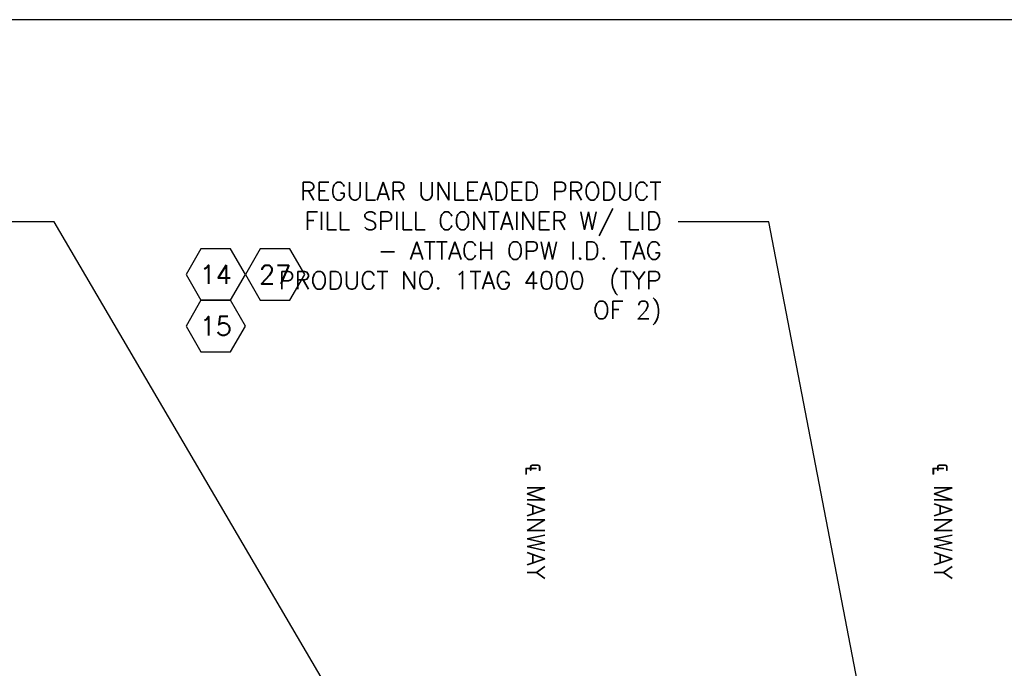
# Model space of a CAD drawing. Extents: x 990 to 4202, y -422 to 622.
# Tile 85 of 256: x 1355 to 1480, y -57 to 25. Entities that reach past the tile are written whole.
import ezdxf
from ezdxf.enums import TextEntityAlignment as Align

# ---------------------------------------------------------------- set-up
doc = ezdxf.new("R2010")
doc.units = 0
doc.header["$MEASUREMENT"] = 0
doc.layers.get('0').update_dxf_attribs({"linetype": 'CONTINUOUS'})
doc.layers.add('FREEZE-OUTLINE-TITLES', color=60, linetype='CONTINUOUS')
doc.layers.add('TEXT', color=3, linetype='CONTINUOUS')
doc.styles.add('SIMPLEX', font='simplex')
doc.styles.add('TANK-SLAB$0$SIMPLEX', font='simplex')
doc.dimstyles.new('DIM48', dxfattribs={"dimscale": 48, "dimtxt": 0.09375, "dimasz": 0.09375, "dimexe": 0.0625, "dimexo": 0.0625, "dimgap": 0.0625, "dimtad": 1, "dimdec": 4, "dimzin": 3, "dimdsep": 46, "dimlunit": 4, "dimtxsty": 'SIMPLEX', "dimcen": 0, "dimclrd": 3, "dimclre": 3, "dimclrt": 3, "dimadec": 0, "dimazin": 0, "dimtfac": 1, "dimtdec": 4, "dimtofl": 0, "dimtmove": 2, "dimatfit": 3, "dimfxl": 1, "dimfrac": 2, "dimtolj": 1, "dimtzin": 3, "dimarcsym": 0})

# ---------------------------------------------------------------- blocks, each defined once
blk = doc.blocks.new('TANK-SLAB$0$HEX')
at = {"color": 3}
blk.add_lwpolyline([(-0.0577, 0.1), (-0.1155, 0), (-0.0577, -0.1), (0.0577, -0.1), (0.1155, 0), (0.0577, 0.1)], close=True, dxfattribs=at)
at = {"color": 3, "style": 'TANK-SLAB$0$SIMPLEX'}
blk.add_attdef('D#', text='', height=0.08, dxfattribs=at).set_placement((0, 0), align=Align.MIDDLE)

msp = doc.modelspace()

# ---------------------------------------------------------------- linework, layer by layer
at = {"layer": 'FREEZE-OUTLINE-TITLES', "color": 60, "linetype": 'Continuous'}
msp.add_lwpolyline([(2106.10787, 25.407), (990.10787, 25.407), (990.10787, -302.28383), (2106.10787, -302.28383)], close=True, dxfattribs=at)

# ---------------------------------------------------------------- block references
at = {"layer": 'TEXT'}
ref = msp.add_blockref('TANK-SLAB$0$HEX', (1380.1161, -6.78538), dxfattribs=dict(at, xscale=32.48674340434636, yscale=32.48674340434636, zscale=32.48674340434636))
ref.add_attrib('D#', '14', dxfattribs={"layer": '0', "height": 2.3625, "style": 'TANK-SLAB$0$SIMPLEX'}).set_placement((1380.1161, -6.78538), align=Align.MIDDLE)
ref = msp.add_blockref('TANK-SLAB$0$HEX', (1387.61859, -6.78538), dxfattribs=dict(at, xscale=32.48674340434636, yscale=32.48674340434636, zscale=32.48674340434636))
ref.add_attrib('D#', '27', dxfattribs={"layer": '0', "height": 2.3625, "style": 'TANK-SLAB$0$SIMPLEX'}).set_placement((1387.61859, -6.78538), align=Align.MIDDLE)
ref = msp.add_blockref('TANK-SLAB$0$HEX', (1380.1161, -13.28273), dxfattribs=dict(at, xscale=32.48674340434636, yscale=32.48674340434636, zscale=32.48674340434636))
ref.add_attrib('D#', '15', dxfattribs={"layer": '0', "height": 2.3625, "style": 'TANK-SLAB$0$SIMPLEX'}).set_placement((1380.1161, -13.28273), align=Align.MIDDLE)

# ---------------------------------------------------------------- texts
at = {"layer": 'TEXT', "insert": (1436.46901, 4.87031), "char_height": 2.25, "width": 52.9500821, "attachment_point": 3, "style": 'SIMPLEX'}
msp.add_mtext('REGULAR UNLEADED PRODUCT FILL SPILL CONTAINER W/ LID - ATTACH OPW I.D. TAG PRODUCT NO. 1TAG 4000  (TYP OF 2)', dxfattribs=at)
at = {"layer": 'TEXT', "char_height": 2.25, "width": 19.5190601, "attachment_point": 3, "rotation": 270, "style": 'SIMPLEX'}
for insert in [(1421.70214, -45.2821), (1473.15551, -45.2821)]:
    msp.add_mtext('℄ MANWAY', dxfattribs=dict(at, insert=insert))

# ---------------------------------------------------------------- leaders
at = {"layer": 'TEXT'}
for points in [[(1414.02551, -92.68542), (1359.68408, -0.12671), (1345.52037, -0.12671)], [(1467.82249, -92.68542), (1450.02384, -0.12671), (1438.54877, -0.12671)]]:
    msp.add_leader(points, dimstyle='DIM48', override={"dimgap": 0.0625, "dimtad": 0}, dxfattribs=at)

doc.saveas('drawing.dxf')
